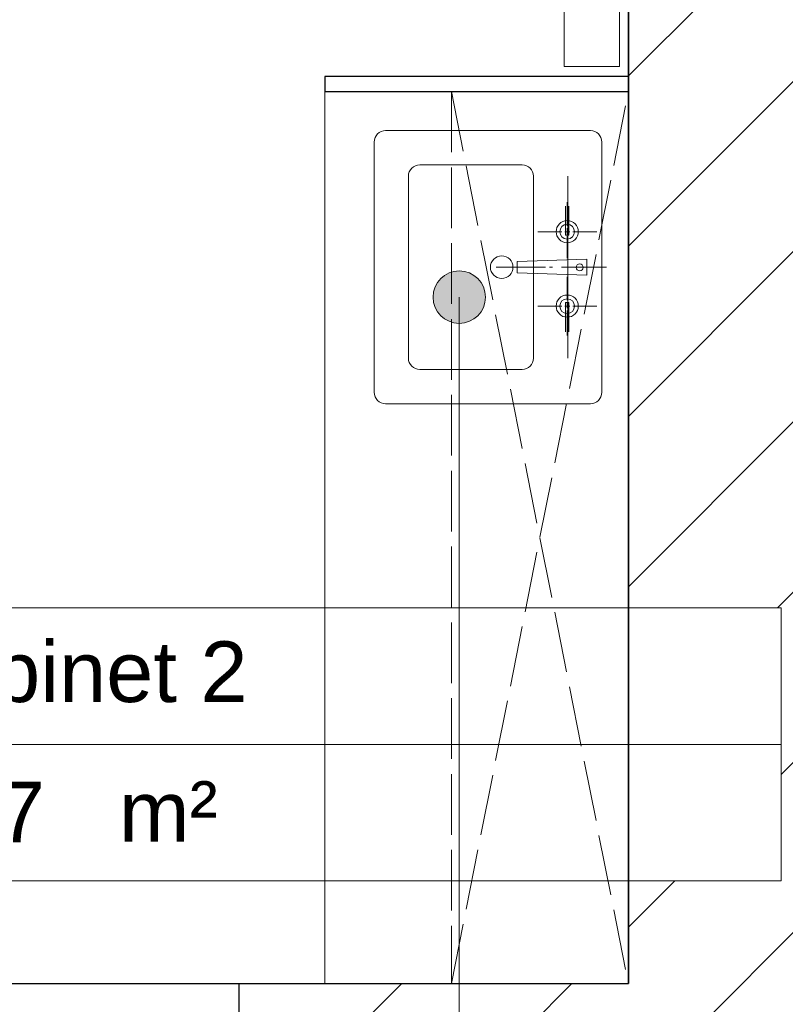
# Model space of a CAD drawing. Header units: millimetres. Extents: x 26866 to 1024070, y -428191 to 408885.
# Tile 146 of 248: x 195042 to 196556, y 388511 to 390458. Entities that reach past the tile are written whole.
import ezdxf

# ---------------------------------------------------------------- set-up
doc = ezdxf.new("R2010")
doc.units = ezdxf.units.MM
doc.header["$LTSCALE"] = 2
doc.linetypes.add('ACAD_ISO02W100', pattern=[15, 12, -3])
for name, color, linetype, lineweight in [('0_OPIS', 7, 'Continuous', 13), ('3DPLAN_A_TABELKA POMIESZCZEŃ', 7, 'Continuous', 0), ('AW_MEB_KUCH', 23, 'Continuous', 0), ('AW_WYM_WEW', 9, 'Continuous', 0), ('Opisy', 7, 'Continuous', 13)]:
    doc.layers.add(name, color=color, linetype=linetype, lineweight=lineweight)
for name, color, linetype in [('3DPLAN_A_KRESKOWANIE 1', 253, 'Continuous'), ('3DPLAN_A_OPIS', 8, 'Continuous'), ('3DPLAN_A_POMIESZCZENIE NUMER', 100, 'Continuous'), ('3DPLAN_K_DZIAŁOWA NISKIE', 134, 'Continuous'), ('3DPLAN_K_NOŚNA', 7, 'Continuous'), ('A_POMIESZCZENIE OPIS', 100, 'Continuous')]:
    doc.layers.add(name, color=color, linetype=linetype)
doc.layers.add('FURNITURE ZD 1 500', color=7, linetype='Continuous', lineweight=13, true_color=0x9fa8a5)
doc.styles.add('ARIAL', font='arial.ttf')

# ---------------------------------------------------------------- blocks, each defined once
blk = doc.blocks.new('tabelka dla tp')
at = {"layer": '3DPLAN_A_TABELKA POMIESZCZEŃ'}
for p, q in [((49.7, 54), (49.7, 0)), ((0, 27), (243.13, 27))]:
    blk.add_line(p, q, dxfattribs=at)
blk.add_lwpolyline([(0, 54), (243.13, 54), (243.13, 0), (0, 0)], close=True, dxfattribs=at)
at = {"layer": '3DPLAN_A_POMIESZCZENIE NUMER', "color": 7, "style": 'ARIAL'}
blk.add_attdef('NUMER', (2.23, 35.39), '', height=12, dxfattribs=at)
at = {"layer": 'A_POMIESZCZENIE OPIS', "insert": (112.2, 19.75), "char_height": 12, "width": 36.4122, "attachment_point": 1, "style": 'ARIAL'}
blk.add_mtext('{\\C7;m²}', dxfattribs=at)
at = {"layer": 'A_POMIESZCZENIE OPIS', "color": 7, "style": 'ARIAL'}
for tag, p in [('NAZWA', (51.73, 35.39)), ('POWIERZCHNIA', (51.06, 7.24))]:
    blk.add_attdef(tag, p, '', height=12, dxfattribs=at)
blk = doc.blocks.new('kondygnacja -1')
at = {"layer": '3DPLAN_A_KRESKOWANIE 1'}
h = blk.add_hatch(dxfattribs=at)
h.set_pattern_fill('ANSI31', color=256, scale=7.5, style=0)
h.set_pattern_definition([(45, (23044.838, -26883.88), (-16.83798, 16.83798), [])])
h.paths.add_polyline_path([(31677.49, -24430.84), (30214.87, -24430.84), (30214.87, -24470.84), (30429.61, -24470.84), (30429.61, -24477.84), (30447.61, -24477.84), (30447.61, -24818.84), (30476.61, -24818.84), (30476.61, -24470.84), (31012.61, -24470.84), (31012.61, -24478.84), (31079.61, -24478.84), (31079.61, -24470.84), (31638.61, -24470.84), (31638.61, -25036.84), (31079.61, -25036.84), (31079.61, -25028.84), (31012.61, -25028.84), (31012.61, -25036.84), (30611.38, -25036.84), (30611.38, -25072.84), (31023.61, -25072.84), (31034.61, -25082.84), (31034.61, -25330.84), (31023.61, -25340.84), (30831.4, -25340.84, -0.038531), (30832.58, -25356.18), (30832.58, -25371.84), (31079.61, -25371.84), (31079.61, -25072.84), (31638.61, -25072.84), (31638.61, -25943.84), (30832.58, -25943.84), (30832.58, -26009.84), (31677.49, -26009.84)])
h.paths.add_polyline_path([(30682.61, -26009.84), (30832.58, -26009.84), (30832.58, -25943.84), (30760.61, -25943.84), (30760.61, -25454.67), (30735.61, -25464.58), (30735.61, -25943.84), (30682.61, -25943.84)])
h.paths.add_polyline_path([(30679.61, -25371.84), (30735.61, -25371.84), (30735.61, -25464.58), (30760.61, -25454.67), (30760.61, -25371.84), (30832.58, -25371.84), (30832.58, -25356.18, 0.038531), (30831.4, -25340.84), (30679.61, -25340.84)])
h.paths.add_polyline_path([(30355.83, -25371.84), (30425.61, -25371.84), (30425.61, -25379.84), (30463.61, -25379.84), (30463.61, -25424.74), (30471.61, -25424.74), (30471.61, -25395.84), (30533.61, -25395.84), (30533.61, -25371.84), (30576.61, -25371.84), (30576.61, -25341.84), (30472.61, -25341.84), (30472.61, -25326.84), (30427.61, -25326.84), (30427.61, -25341.84), (30355.83, -25341.84)])
h.paths.add_polyline_path([(30456.61, -25936.84), (30425.61, -25936.84), (30425.61, -25945.84), (30380.61, -25945.84), (30380.61, -26009.84), (30512.61, -26009.84), (30512.61, -25943.84), (30466.61, -25943.84), (30466.61, -25712.84), (30456.61, -25712.84)])
h.paths.add_polyline_path([(28888.61, -25941.84), (28888.61, -26009.84), (29013.61, -26009.84), (29013.61, -25941.84)])
h.paths.add_polyline_path([(28591.17, -26009.84), (28591.17, -25944.84), (28547.61, -25944.84), (28547.61, -26009.84)])
h.paths.add_polyline_path([(28624.61, -25870.53), (28654.8, -25870.53), (28654.8, -25924.53), (28624.61, -25924.53), (28624.61, -25944.84), (28591.17, -25944.84), (28591.17, -26009.84), (28713.61, -26009.84), (28713.61, -25941.84), (28672.61, -25941.84), (28672.61, -25932.84), (28657.61, -25932.84), (28657.61, -25716.84), (28624.61, -25716.84)])
h.paths.add_polyline_path([(28372.61, -25944.84), (28328.61, -25944.84), (28328.61, -25907.84), (28282.61, -25907.84), (28282.61, -25944.84), (28248.61, -25944.84), (28248.61, -26009.84), (28372.61, -26009.84)])
h.paths.add_polyline_path([(28092.61, -25563.84), (28054.61, -25563.84), (28054.61, -25383.84), (28067.6, -25383.84), (28067.61, -25375.84), (28340.61, -25375.84), (28340.61, -25341.84), (28070.61, -25341.84), (28070.61, -25332.84), (28030.61, -25332.84), (28030.61, -25395.6), (28048.71, -25395.6), (28048.71, -25449.6), (28030.61, -25449.6), (28030.61, -26009.84), (28073.61, -26009.84), (28073.61, -25944.84), (28054.61, -25944.84), (28054.61, -25668.84), (28092.61, -25668.84)])
h.paths.add_polyline_path([(27949.61, -25495.75), (27949.61, -25507.75), (27983.29, -25507.75), (27983.29, -25521.75), (27949.61, -25521.75), (27949.61, -25531.84), (27999.61, -25531.84), (27999.61, -25934.84), (27982.61, -25934.84), (27982.61, -25942.84), (27947.61, -25942.84), (27947.61, -26009.84), (28026.62, -26009.84), (28026.62, -25449.6), (27999.61, -25449.6), (27999.61, -25463.84), (27949.61, -25463.84), (27949.61, -25481.75), (27983.29, -25481.75), (27983.29, -25495.75)])
h.paths.add_polyline_path([(27982.61, -25361.84), (27952.61, -25361.84), (27952.61, -25332.84), (28026.62, -25332.84), (28026.62, -25395.6), (27999.61, -25395.6), (27999.61, -25377.84), (27982.61, -25377.84)])
h.paths.add_polyline_path([(26818.61, -25892.84), (26781.49, -25892.84), (26781.49, -26009.84), (26894.54, -26009.84), (26894.54, -25942.84), (26830.61, -25942.84), (26830.61, -25930.84), (26818.61, -25930.84)])
h.paths.add_polyline_path([(26894.54, -26009.84), (27115.94, -26009.84), (27115.94, -25942.84), (26894.54, -25942.84)])
h.paths.add_polyline_path([(27115.94, -25942.84), (27115.94, -26009.84), (27466.61, -26009.84), (27466.61, -25942.84), (27427.61, -25942.84), (27427.61, -25933.84), (27384.61, -25933.84), (27384.61, -25942.84)])
h.paths.add_polyline_path([(27641.61, -25942.84), (27641.61, -26009.84), (27802.61, -26009.84), (27802.61, -25942.84)])
h.paths.add_polyline_path([(30621.1, -25040.47), (30688.37, -25040.47), (30688.37, -25072.87), (30621.1, -25072.87)], flags=24)
at = {"layer": 'Opisy', "ltscale": 0.5}
h = blk.add_hatch(color=256, dxfattribs=at)
h.dxf.hatch_style = 1
h.paths.add_polyline_path([(28589.61, -25814.01), (28589.61, -25804.11, 0.73336)])
h.paths.add_polyline_path([(28589.61, -25804.11), (28589.61, -25814.01, 0.076465), (28591.17, -25814.25, 1.165591)])
at = {"layer": '3DPLAN_A_OPIS', "color": 1, "lineweight": 30}
blk.add_lwpolyline([(28564.61, -25768.4), (28624.61, -25768.4), (28624.61, -25765.4), (28564.61, -25765.4)], close=True, dxfattribs=at)
at = {"layer": '3DPLAN_K_DZIAŁOWA NISKIE'}
blk.add_line((28372.61, -25944.84), (28547.61, -25944.84), dxfattribs=at)
at = {"layer": '3DPLAN_K_NOŚNA'}
for p, q in [((28624.61, -25944.84), (28624.61, -25716.84)), ((28624.61, -25716.84), (28624.61, -25944.84)), ((28547.61, -25944.84), (28547.61, -26009.84)), ((28547.61, -25944.84), (28624.61, -25944.84))]:
    blk.add_line(p, q, dxfattribs=at)
at = {"layer": 'AW_MEB_KUCH', "linetype": 'ACAD_ISO02W100', "ltscale": 0.5}
blk.add_lwpolyline([(28589.61, -25768.4), (28589.61, -25944.84), (28624.61, -25768.4), (28589.61, -25768.4), (28624.61, -25944.84)], dxfattribs=at)
at = {"layer": 'AW_WYM_WEW', "ltscale": 0.5}
blk.add_lwpolyline([(28611.88, -25714.11), (28622.88, -25714.11), (28622.88, -25763.46), (28611.88, -25763.46)], close=True, dxfattribs=at)
at = {"layer": 'FURNITURE ZD 1 500', "lineweight": 0, "ltscale": 0.0235}
for p, q in [((28617.11, -25776.13), (28576.61, -25776.13)), ((28574.36, -25827.88), (28574.36, -25778.38)), ((28619.36, -25827.88), (28619.36, -25778.38)), ((28603.61, -25782.88), (28583.36, -25782.88)), ((28581.11, -25821.13), (28581.11, -25785.13)), ((28605.86, -25821.13), (28605.86, -25785.13)), ((28612.61, -25821.13), (28612.61, -25785.13)), ((28612.18, -25791.06), (28612.18, -25796.82)), ((28612.51, -25790.28), (28612.51, -25794.97)), ((28612.86, -25796.82), (28612.86, -25791.06)), ((28606.68, -25796.11), (28611.48, -25796.11)), ((28612.04, -25796.11), (28613.02, -25796.11)), ((28612.18, -25796.82), (28612.86, -25796.82)), ((28612.51, -25796.85), (28612.51, -25795.39)), ((28612.51, -25796.99), (28612.51, -25801.33)), ((28613.64, -25796.11), (28618.34, -25796.11)), ((28616.41, -25801.55), (28602.63, -25802.02)), ((28602.63, -25804.24), (28602.63, -25802.02)), ((28616.41, -25804.72), (28616.41, -25801.55)), ((28598.46, -25803.13), (28608.2, -25803.13)), ((28602.63, -25804.24), (28616.41, -25804.72)), ((28609.04, -25803.13), (28609.6, -25803.13)), ((28611.41, -25803.13), (28620.28, -25803.13)), ((28612.51, -25805.01), (28612.51, -25809.69)), ((28612.18, -25815.9), (28612.18, -25810.15)), ((28612.18, -25810.15), (28612.86, -25810.15)), ((28612.51, -25810.11), (28612.51, -25811.23)), ((28612.86, -25810.15), (28612.86, -25815.9)), ((28606.68, -25810.84), (28611.48, -25810.84)), ((28612.04, -25810.84), (28613.02, -25810.84)), ((28612.51, -25811.72), (28612.51, -25816.67)), ((28613.64, -25810.84), (28618.34, -25810.84)), ((28603.61, -25823.38), (28583.36, -25823.38)), ((28617.11, -25830.13), (28576.61, -25830.13))]:
    blk.add_line(p, q, dxfattribs=at)
at = {"layer": 'FURNITURE ZD 1 500', "lineweight": 0}
blk.add_lwpolyline([(28564.61, -25944.84), (28624.61, -25944.84), (28624.61, -25768.4), (28564.61, -25768.4)], close=True, dxfattribs=at)
at = {"layer": 'FURNITURE ZD 1 500', "lineweight": 0, "ltscale": 0.0235}
for centre, radius in [((28612.51, -25796.11), 2.19), ((28612.51, -25796.11), 1.46), ((28599.56, -25803.13), 2.23), ((28614.99, -25803.18), 0.68), ((28612.51, -25810.84), 2.19), ((28612.51, -25810.84), 1.46)]:
    blk.add_circle(centre, radius, dxfattribs=at)
for centre, start, end in [((28576.61, -25778.38), 90, 180), ((28617.11, -25778.38), 0, 90), ((28583.36, -25785.13), 90, 180), ((28603.61, -25785.13), 0, 90), ((28583.36, -25821.13), 180, 270), ((28603.61, -25821.13), 270, 0), ((28576.61, -25827.88), 180, 270), ((28617.11, -25827.88), 270, 0)]:
    blk.add_arc(centre, 2.25, start, end, dxfattribs=at)
at = {"layer": 'Opisy', "ltscale": 0.5}
blk.add_line((28591.17, -25809.06), (28591.17, -26402.98), dxfattribs=at)
blk.add_circle((28591.17, -25809.06), 5.19, dxfattribs=at)
at = {"layer": '3DPLAN_A_TABELKA POMIESZCZEŃ', "ltscale": 0.5}
ref = blk.add_blockref('tabelka dla tp', (28411.67, -25924.53), dxfattribs=at)
ref.add_attrib('NUMER', '-1.30', (28419.19, -25889.15), dxfattribs={"layer": '3DPLAN_A_POMIESZCZENIE NUMER', "color": 0, "height": 12, "style": 'ARIAL'})
ref.add_attrib('NAZWA', 'Gabinet 2', (28476.62, -25889.15), dxfattribs={"layer": 'A_POMIESZCZENIE OPIS', "color": 0, "height": 12, "style": 'ARIAL'})
ref.add_attrib('POWIERZCHNIA', '5,67', (28476.62, -25916.9), dxfattribs={"layer": 'A_POMIESZCZENIE OPIS', "color": 0, "height": 12, "style": 'ARIAL'})
at = {"layer": '3DPLAN_A_OPIS', "color": 1, "lineweight": 30, "style": 'ARIAL'}
for tag, p in [('PRZESUNIĘCIE_WEJŚCIA', (27655.16, -24535.33)), ('WYŁĄCZONE', (27007.18, -24723.98)), ('Z_OPRACOWANIA', (26996.84, -24746.42)), ('WYŁĄCZONE', (30803.05, -24760.87)), ('Z_OPRACOWANIA', (30792.71, -24783.3)), ('WYŁĄCZONE', (28894.9, -24826.59)), ('Z_OPRACOWANIA', (28884.56, -24849.03)), ('POWIĘKSZENIE_WEJŚCIA', (28313.68, -25144.41)), ('POWIĘKSZENIE_WEJŚCIA', (29600.62, -25191.36)), ('POWIĘKSZENIE_WEJŚCIA', (28011.45, -25235.42)), ('WYŁĄCZONE', (29754.42, -25678.17)), ('Z_OPRACOWANIA', (29744.08, -25700.6)), ('WYJŚCIE_EWAKUACYJNE', (27763.79, -26106.07))]:
    blk.add_attdef(tag, p, '', height=12, dxfattribs=at)
at = {"layer": '3DPLAN_A_OPIS', "color": 0, "lineweight": 30, "style": 'ARIAL'}
for tag, p in [('UGUL_1', (29350.3, -24586.01)), ('UGUL_2', (29622.92, -24586.01)), ('UGUL_3', (29833.15, -24586.01))]:
    blk.add_attdef(tag, p, '', height=12, dxfattribs=at)
at = {"layer": '3DPLAN_A_TABELKA POMIESZCZEŃ', "ltscale": 0.5, "style": 'ARIAL'}
for tag, p in [('KURTYNA', (27861.91, -26064.85)), ('POWIETRZNA', (27861.91, -26084.56))]:
    blk.add_attdef(tag, p, '', height=12, dxfattribs=at)

msp = doc.modelspace()

# ---------------------------------------------------------------- block references
at = {"layer": '0_OPIS', "xscale": 10, "yscale": 10, "zscale": 10}
msp.add_blockref('kondygnacja -1', (-90000, 648000), dxfattribs=at)

doc.saveas('drawing.dxf')
